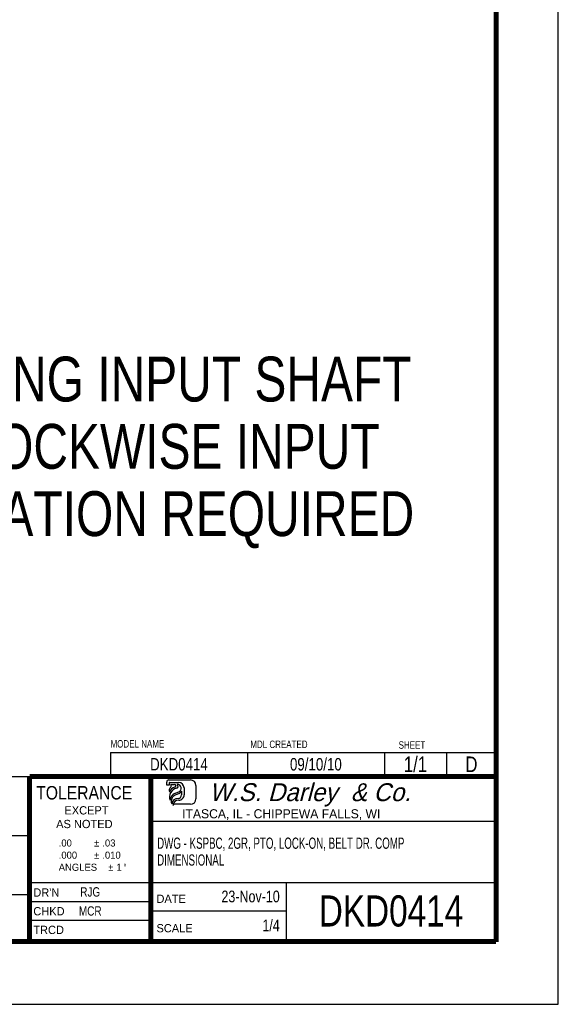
# Model space of a CAD drawing. Header units: inches. Extents: x 0 to 34, y 0 to 22.
# Tile 118 of 164: x 29.7 to 34, y 0 to 7.9. Entities that reach past the tile are written whole.
import ezdxf

# ---------------------------------------------------------------- set-up
doc = ezdxf.new("R2010")
doc.units = ezdxf.units.IN
doc.header["$LTSCALE"] = 1.87
doc.header["$MEASUREMENT"] = 0
doc.layers.get('0').update_dxf_attribs({"linetype": 'CONTINUOUS'})
doc.layers.add('94_3D_NOTES', color=7, linetype='CONTINUOUS')
doc.styles.get("Standard").update_dxf_attribs({"font": 'txt', "width": 0.8})
doc.styles.add('TEXTSTYLE_10', font='txt', dxfattribs={"width": 0.8})
doc.styles.add('TEXTSTYLE_2', font='txt', dxfattribs={"width": 0.999993})
doc.styles.add('TEXTSTYLE_4', font='gdt', dxfattribs={"width": 1.16667})
doc.styles.add('TEXTSTYLE_5', font='gdt', dxfattribs={"width": 0.666678})
doc.styles.add('TEXTSTYLE_6', font='txt', dxfattribs={"width": 0.874996})
doc.styles.add('TEXTSTYLE_7', font='txt')
doc.styles.add('TEXTSTYLE_8', font='txt', dxfattribs={"width": 0.674358})
doc.styles.add('TEXTSTYLE_9', font='txt', dxfattribs={"width": 0.65})

msp = doc.modelspace()

# ---------------------------------------------------------------- linework, layer by layer
at = {"color": 7, "linetype": 'Continuous'}
for p, q in [((34, 0), (34, 22)), ((28.7908, 1.8292), (29.7522, 1.8292)), ((30.727, 1.4695), (33.5, 1.4695)), ((23.8177, 1.3559), (29.7522, 1.3559)), ((29.7522, 0.9773), (33.5, 0.9773)), ((31.8155, 0.5041), (31.8155, 0.9773)), ((23.8177, 0.8827), (29.7522, 0.8827)), ((29.7522, 0.8259), (30.727, 0.8259)), ((30.727, 0.7502), (31.8155, 0.7502)), ((29.7522, 0.6745), (30.727, 0.6745)), ((0, 0), (34, 0))]:
    msp.add_line(p, q, dxfattribs=at)
at = {"color": 2, "linetype": 'Continuous'}
for p, q in [((30.4023, 2.0205), (33.5023, 2.0205)), ((30.4023, 2.0205), (30.4023, 1.833)), ((31.5023, 2.0205), (31.5023, 1.833)), ((32.6023, 2.0205), (32.6023, 1.833)), ((33.1023, 2.0205), (33.1023, 1.833)), ((33.5023, 2.0205), (33.5023, 1.833)), ((30.4023, 1.833), (33.5023, 1.833)), ((30.727, 1.4695), (33.4995, 1.4695)), ((30.727, 1.4695), (30.727, 0.517)), ((33.4995, 1.4695), (33.4995, 0.517)), ((23.8177, 1.3559), (29.7422, 1.3559)), ((29.7422, 1.3559), (29.7422, 0.8809)), ((29.7522, 0.9773), (30.7272, 0.9773)), ((29.7522, 0.9773), (29.7522, 0.5153)), ((30.7272, 0.9773), (30.7272, 0.5153)), ((23.8177, 0.8809), (29.7422, 0.8809)), ((29.7522, 0.5153), (30.7272, 0.5153)), ((30.727, 0.517), (33.4995, 0.517))]:
    msp.add_line(p, q, dxfattribs=at)
at = {"color": 1, "linetype": 'Continuous'}
for p, q in [((30.8539, 1.7597), (30.8539, 1.7842)), ((30.8741, 1.7597), (30.8539, 1.7597)), ((30.871, 1.8013), (31.0441, 1.8013)), ((30.8741, 1.778), (30.8741, 1.7597)), ((30.8768, 1.7807), (30.9491, 1.7807)), ((30.8875, 1.7644), (30.9178, 1.7644)), ((31.0891, 1.7563), (31.0891, 1.6504)), ((30.9175, 1.6915), (30.9509, 1.7055)), ((30.9537, 1.693), (30.9228, 1.6788)), ((30.9731, 1.7108), (30.9731, 1.6806)), ((30.9937, 1.737), (30.9937, 1.6803)), ((31.0441, 1.6054), (30.9197, 1.6054))]:
    msp.add_line(p, q, dxfattribs=at)
at = {"color": 7, "linetype": 'Continuous', "const_width": 0.04}
for points in [[(33.5, 0.5), (33.5, 21.5)], [(33.5, 1.8292), (29.7522, 1.8292)], [(29.7522, 1.8292), (29.7522, 0.5041)], [(30.727, 1.8292), (30.727, 0.5)], [(0.5, 0.5041), (33.5, 0.5041)]]:
    msp.add_lwpolyline(points, dxfattribs=at)
at = {"color": 1, "linetype": 'Continuous'}
for centre, radius, start, end in [((30.871, 1.7842), 0.0171, 90, 180), ((30.9104, 1.7155), 0.0374, 130.04864, 200.23189), ((30.8768, 1.778), 0.0027, 90, 180), ((30.935, 1.6833), 0.0628, 102.77644, 162.14996), ((30.8761, 1.7549), 0.0148, 313.3736, 40.05782), ((30.9178, 1.7542), 0.0102, 288.83474, 90.46074), ((30.9279, 1.7506), 0.0173, 282.33828, 53.38181), ((30.9399, 1.734), 0.0305, 291.18227, 93.25324), ((30.9491, 1.7361), 0.0446, 1.22696, 90), ((31.0441, 1.7563), 0.045, 0, 90), ((30.9503, 1.6621), 0.074, 104.70358, 198.07957), ((30.9434, 1.6333), 0.0637, 114.03409, 174.74523), ((30.9429, 1.6299), 0.0529, 112.35891, 202.80837), ((30.9428, 1.6814), 0.0303, 276.82357, 358.4646), ((30.9527, 1.6803), 0.041, 267.7297, 360), ((30.9376, 1.7301), 0.0405, 293.50879, 331.47488), ((30.9427, 1.6025), 0.049, 85.65164, 171.83168), ((30.9197, 1.587), 0.0185, 90, 150.63414), ((30.9493, 1.594), 0.0453, 87.73101, 176.24283), ((31.0441, 1.6504), 0.045, 270, 360)]:
    msp.add_arc(centre, radius, start, end, dxfattribs=at)

# ---------------------------------------------------------------- texts
at = {"color": 2, "linetype": 'Continuous', "char_height": 0.06, "attachment_point": 1, "line_spacing_factor": 0.9}
for s, insert, width in [('\\Q0.000018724;MODEL NAME', (30.4028, 2.1209), 0.48), ('\\Q0.000018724;MDL CREATED', (31.5255, 2.1171), 0.528), ('\\Q0.000018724;SHEET', (32.7172, 2.1112), 0.24)]:
    msp.add_mtext(s, dxfattribs=dict(at, insert=insert, width=width))
at = {"color": 2, "linetype": 'Continuous', "attachment_point": 1, "line_spacing_factor": 0.9}
for s, insert, char_height, width, style in [('\\Q0.000018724;TOLERANCE', (29.8052, 1.752), 0.1079, 0.849709, 'TEXTSTYLE_6'), ('\\Q14.999997;W.S. Darley', (31.1957, 1.7746), 0.143866, 1.712905, 'TEXTSTYLE_7'), ('\\Q14.9999965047; {\\W1.0;\\Q14.999997;& Co.}', (32.2968, 1.7746), 0.143866, 0.995234, 'TEXTSTYLE_8'), ('\\Q0.000018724;EXCEPT', (30.0323, 1.5901), 0.066254, 0.397525, 'TEXTSTYLE_2'), ('\\Q0.000019;ITASCA, IL - CHIPPEWA FALLS, WI', (30.9779, 1.5659), 0.072902, 2.259969, 'TEXTSTYLE_2'), ('\\Q0.000018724;AS NOTED', (29.966, 1.4805), 0.066254, 0.530033, 'TEXTSTYLE_2'), ('\\Q0.000018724;.00  ', (29.9864, 1.3232), 0.056789, 0.283946, 'TEXTSTYLE_2'), ('\\Q0.000018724;{\\Fgdt;`}', (30.2704, 1.3232), 0.056789, 0.066254, 'TEXTSTYLE_4'), ('\\Q0.000018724;.03', (30.3366, 1.3232), 0.056789, 0.170368, 'TEXTSTYLE_2'), ('\\Q0.000018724;.000 ', (29.9864, 1.2258), 0.056789, 0.283946, 'TEXTSTYLE_2'), ('\\Q0.000018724;{\\Fgdt;`}', (30.2704, 1.2258), 0.056789, 0.066254, 'TEXTSTYLE_4'), ('\\Q0.000018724;.010', (30.3366, 1.2258), 0.056789, 0.227157, 'TEXTSTYLE_2'), ('\\Q0.000018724;ANGLES ', (29.9864, 1.1285), 0.056789, 0.397525, 'TEXTSTYLE_2'), ('\\Q0.000018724;{\\Fgdt;`}', (30.3839, 1.1285), 0.056789, 0.066254, 'TEXTSTYLE_4'), ('\\Q0.000018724;1', (30.4502, 1.1285), 0.056789, 0.056789, 'TEXTSTYLE_2'), ('\\Q0.000018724;{\\Fgdt;~}', (30.507, 1.1285), 0.056789, 0.037859, 'TEXTSTYLE_5'), ("\\Q0.000018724;DR'N", (29.7823, 0.9307), 0.066254, 0.265017, 'TEXTSTYLE_2'), ('\\Q0.000018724;DATE', (30.7717, 0.8805), 0.066254, 0.265017, 'TEXTSTYLE_2'), ('\\Q0.000018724;CHKD', (29.7823, 0.7802), 0.066254, 0.265017, 'TEXTSTYLE_2'), ('\\Q0.000018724;SCALE', (30.7717, 0.6439), 0.066254, 0.331271, 'TEXTSTYLE_2'), ('\\Q0.000018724;TRCD', (29.7823, 0.6305), 0.066254, 0.265017, 'TEXTSTYLE_2')]:
    msp.add_mtext(s, dxfattribs=dict(at, insert=insert, char_height=char_height, width=width, style=style))
at = {"layer": '94_3D_NOTES', "color": 2, "linetype": 'Continuous', "line_spacing_factor": 0.9}
for s, insert, char_height, width, attachment_point in [('FACING INPUT SHAFT\\PCLOCKWISE INPUT\\PROTATION REQUIRED', (30.7776, 5.1988), 0.36, 5.184, 2), ('DKD0414', (30.9523, 1.9768), 0.1, 0.56, 2), ('09/10/10', (32.0523, 1.9768), 0.1, 0.64, 2), ('1/1', (32.8523, 1.9893), 0.125, 0.3, 2), ('RJG', (30.2397, 0.9398), 0.075, 0.18, 2), ('23-Nov-10', (31.762, 0.9126), 0.09375, 0.675, 3), ('MCR', (30.2397, 0.7868), 0.075, 0.18, 2), ('1/4', (31.762, 0.6801), 0.09375, 0.225, 3)]:
    msp.add_mtext(s, dxfattribs=dict(at, insert=insert, char_height=char_height, width=width, attachment_point=attachment_point))
for s, insert, char_height, width, attachment_point, style in [('D', (33.3023, 1.9893), 0.125, 0.15, 2, 'TEXTSTYLE_10'), ('DWG - KSPBC, 2GR, PTO, LOCK-ON, BELT DR. COMP\\PDIMENSIONAL', (30.777, 1.3383), 0.09, 2.6325, 1, 'TEXTSTYLE_9'), ('DKD0414', (32.6558, 0.8745), 0.25, 1.875, 2, 'TEXTSTYLE_10')]:
    msp.add_mtext(s, dxfattribs=dict(at, insert=insert, char_height=char_height, width=width, attachment_point=attachment_point, style=style))

doc.saveas('drawing.dxf')
